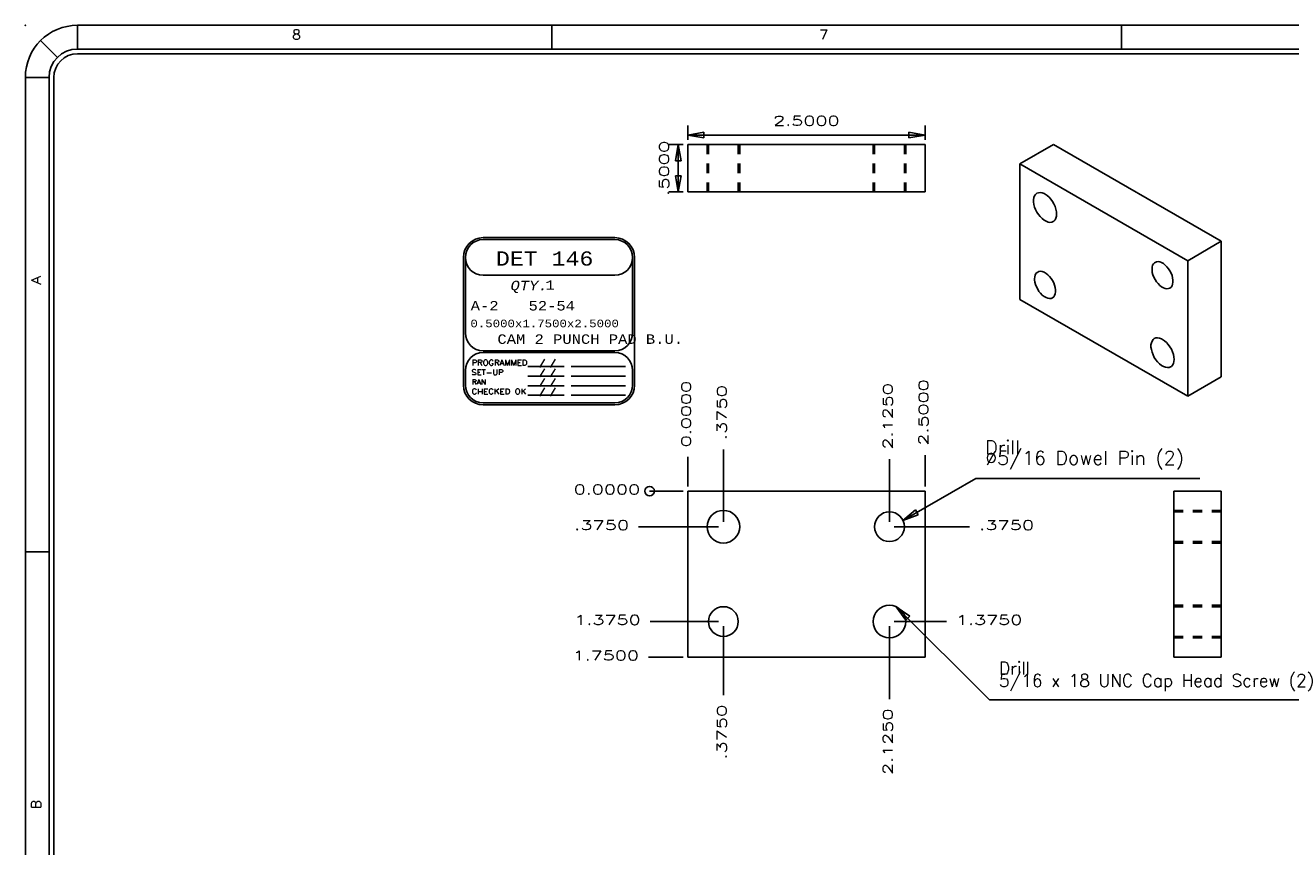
# Model space of a CAD drawing. Header units: inches. Extents: x 3 to 289, y 4 to 291.
# Tile 93 of 256: x 64.62 to 77.96, y 79.83 to 88.49. Entities that reach past the tile are written whole.
import ezdxf
from ezdxf.enums import TextEntityAlignment as Align

# ---------------------------------------------------------------- set-up
doc = ezdxf.new("R2010")
doc.units = ezdxf.units.IN
doc.header["$LTSCALE"] = 0.5
doc.header["$MEASUREMENT"] = 0
doc.linetypes.add('HIDDEN', pattern=[0.225, 0.15, -0.075])
for name, color, linetype in [('DIE', 7, 'Continuous'), ('MFB', 7, 'Continuous'), ('PLOTVIEW1', 7, 'Continuous')]:
    doc.layers.add(name, color=color, linetype=linetype)
doc.styles.add('VERO0-Simplex', font='simplex_.ttf')
doc.styles.add('VERO2-Courier New', font='cour.ttf')
doc.styles.add('VERO3-RomanS', font='romans__.ttf')
doc.styles.add('VERO5-RomanD', font='romand__.ttf')
doc.styles.add('VERO8-Courier New', font='couri.ttf')

# ---------------------------------------------------------------- blocks, each defined once
blk = doc.blocks.new('ArrowheadClosed')
at = {"color": 0}
for p, q in [((0, 0), (-1, 0.176)), ((-1, 0.176), (-1, -0.176)), ((-1, -0.176), (0, 0))]:
    blk.add_line(p, q, dxfattribs=at)
blk = doc.blocks.new('ArrowheadCircle')
at = {"color": 0}
blk.add_line((-0.5, 0), (-1, 0), dxfattribs=at)
blk.add_circle((0, 0), 0.5, dxfattribs=at)

msp = doc.modelspace()

# ---------------------------------------------------------------- linework, layer by layer
at = {"layer": 'DIE', "color": 56, "linetype": 'Continuous'}
for p, q in [((71.606, 87.283), (71.606, 87.433)), ((74.106, 87.283), (74.106, 87.433)), ((71.556, 87.233), (71.406, 87.233)), ((71.506, 86.733), (71.506, 87.233)), ((71.606, 87.333), (74.106, 87.333)), ((71.556, 86.733), (71.406, 86.733))]:
    msp.add_line(p, q, dxfattribs=at)
at = {"layer": 'DIE', "color": 9, "linetype": 'Continuous'}
for p, q in [((71.606, 87.233), (74.106, 87.233)), ((71.606, 87.233), (71.606, 86.733)), ((74.106, 87.233), (74.106, 86.733)), ((75.459, 87.233), (75.106, 87.029)), ((75.459, 87.233), (77.227, 86.213)), ((75.106, 87.029), (76.874, 86.009)), ((75.106, 85.6), (75.106, 87.029)), ((71.606, 86.733), (74.106, 86.733)), ((75.254, 86.674), (75.261, 86.693)), ((75.261, 86.693), (75.271, 86.708)), ((75.271, 86.708), (75.285, 86.719)), ((75.285, 86.719), (75.301, 86.725)), ((75.301, 86.725), (75.32, 86.727)), ((75.32, 86.727), (75.34, 86.724)), ((75.34, 86.724), (75.36, 86.716)), ((75.36, 86.716), (75.371, 86.71)), ((75.371, 86.71), (75.392, 86.696)), ((75.392, 86.696), (75.413, 86.678)), ((75.413, 86.678), (75.432, 86.657)), ((75.25, 86.652), (75.254, 86.674)), ((75.25, 86.628), (75.25, 86.652)), ((75.254, 86.602), (75.25, 86.628)), ((75.261, 86.574), (75.254, 86.602)), ((75.271, 86.547), (75.261, 86.574)), ((75.285, 86.52), (75.271, 86.547)), ((75.432, 86.657), (75.449, 86.632)), ((75.449, 86.632), (75.464, 86.607)), ((75.464, 86.607), (75.476, 86.579)), ((75.476, 86.579), (75.485, 86.552)), ((75.485, 86.552), (75.491, 86.525)), ((75.301, 86.495), (75.285, 86.52)), ((75.32, 86.473), (75.301, 86.495)), ((75.34, 86.453), (75.32, 86.473)), ((75.36, 86.436), (75.34, 86.453)), ((75.382, 86.424), (75.36, 86.436)), ((75.402, 86.416), (75.382, 86.424)), ((75.422, 86.413), (75.402, 86.416)), ((75.441, 86.415), (75.422, 86.413)), ((75.457, 86.421), (75.441, 86.415)), ((75.464, 86.426), (75.457, 86.421)), ((75.476, 86.439), (75.464, 86.426)), ((75.485, 86.456), (75.476, 86.439)), ((75.491, 86.477), (75.485, 86.456)), ((75.491, 86.525), (75.493, 86.5)), ((75.493, 86.5), (75.491, 86.477)), ((77.227, 86.213), (76.874, 86.009)), ((77.227, 86.213), (77.227, 84.784)), ((76.874, 86.009), (76.874, 84.58)), ((75.275, 85.873), (75.286, 85.885)), ((75.286, 85.885), (75.293, 85.889)), ((75.293, 85.889), (75.307, 85.895)), ((75.307, 85.895), (75.324, 85.897)), ((75.324, 85.897), (75.342, 85.894)), ((75.342, 85.894), (75.361, 85.887)), ((75.361, 85.887), (75.381, 85.875)), ((75.381, 85.875), (75.4, 85.861)), ((76.498, 85.92), (76.499, 85.941)), ((76.498, 85.908), (76.498, 85.92)), ((76.501, 85.884), (76.498, 85.908)), ((76.499, 85.941), (76.504, 85.96)), ((76.508, 85.86), (76.501, 85.884)), ((76.504, 85.96), (76.512, 85.975)), ((76.512, 85.975), (76.524, 85.987)), ((76.524, 85.987), (76.53, 85.991)), ((76.53, 85.991), (76.545, 85.997)), ((76.545, 85.997), (76.562, 85.999)), ((76.562, 85.999), (76.58, 85.996)), ((76.58, 85.996), (76.599, 85.989)), ((76.599, 85.989), (76.618, 85.978)), ((76.618, 85.978), (76.637, 85.963)), ((76.637, 85.963), (76.655, 85.945)), ((76.655, 85.945), (76.672, 85.924)), ((76.672, 85.924), (76.687, 85.901)), ((76.687, 85.901), (76.699, 85.877)), ((76.699, 85.877), (76.709, 85.852)), ((75.26, 85.818), (75.262, 85.839)), ((75.261, 85.806), (75.26, 85.818)), ((75.264, 85.782), (75.261, 85.806)), ((75.262, 85.839), (75.267, 85.857)), ((75.271, 85.757), (75.264, 85.782)), ((75.267, 85.857), (75.275, 85.873)), ((75.28, 85.733), (75.271, 85.757)), ((75.4, 85.861), (75.418, 85.843)), ((75.418, 85.843), (75.435, 85.822)), ((75.435, 85.822), (75.449, 85.799)), ((75.449, 85.799), (75.462, 85.775)), ((75.462, 85.775), (75.471, 85.75)), ((75.471, 85.75), (75.478, 85.725)), ((76.518, 85.835), (76.508, 85.86)), ((76.53, 85.81), (76.518, 85.835)), ((76.545, 85.787), (76.53, 85.81)), ((76.562, 85.767), (76.545, 85.787)), ((76.58, 85.749), (76.562, 85.767)), ((76.599, 85.734), (76.58, 85.749)), ((76.709, 85.744), (76.699, 85.73)), ((76.709, 85.852), (76.715, 85.827)), ((76.715, 85.761), (76.709, 85.744)), ((76.715, 85.827), (76.719, 85.803)), ((76.719, 85.781), (76.715, 85.761)), ((76.719, 85.803), (76.719, 85.781)), ((75.293, 85.708), (75.28, 85.733)), ((75.307, 85.685), (75.293, 85.708)), ((75.324, 85.665), (75.307, 85.685)), ((75.342, 85.646), (75.324, 85.665)), ((75.361, 85.632), (75.342, 85.646)), ((75.381, 85.62), (75.361, 85.632)), ((75.4, 85.613), (75.381, 85.62)), ((75.418, 85.611), (75.4, 85.613)), ((75.435, 85.612), (75.418, 85.611)), ((75.449, 85.618), (75.435, 85.612)), ((75.462, 85.628), (75.449, 85.618)), ((75.471, 85.641), (75.462, 85.628)), ((75.478, 85.659), (75.471, 85.641)), ((75.478, 85.725), (75.481, 85.701)), ((75.481, 85.679), (75.478, 85.659)), ((75.481, 85.701), (75.481, 85.679)), ((76.618, 85.723), (76.599, 85.734)), ((76.637, 85.715), (76.618, 85.723)), ((76.655, 85.713), (76.637, 85.715)), ((76.672, 85.714), (76.655, 85.713)), ((76.687, 85.72), (76.672, 85.714)), ((76.699, 85.73), (76.687, 85.72)), ((76.874, 84.58), (75.106, 85.6)), ((76.487, 85.121), (76.491, 85.143)), ((76.487, 85.097), (76.487, 85.121)), ((76.491, 85.071), (76.487, 85.097)), ((76.491, 85.143), (76.498, 85.162)), ((76.498, 85.162), (76.509, 85.177)), ((76.509, 85.177), (76.522, 85.188)), ((76.522, 85.188), (76.539, 85.194)), ((76.539, 85.194), (76.557, 85.196)), ((76.557, 85.196), (76.577, 85.193)), ((76.577, 85.193), (76.598, 85.185)), ((76.598, 85.185), (76.608, 85.179)), ((76.608, 85.179), (76.63, 85.165)), ((76.63, 85.165), (76.65, 85.147)), ((76.65, 85.147), (76.669, 85.126)), ((76.669, 85.126), (76.687, 85.102)), ((76.687, 85.102), (76.702, 85.076)), ((76.702, 85.076), (76.714, 85.049)), ((76.498, 85.043), (76.491, 85.071)), ((76.509, 85.016), (76.498, 85.043)), ((76.522, 84.99), (76.509, 85.016)), ((76.539, 84.964), (76.522, 84.99)), ((76.557, 84.942), (76.539, 84.964)), ((76.714, 85.049), (76.723, 85.021)), ((76.723, 85.021), (76.728, 84.994)), ((76.728, 84.946), (76.723, 84.925)), ((76.728, 84.994), (76.73, 84.969)), ((76.73, 84.969), (76.728, 84.946)), ((76.577, 84.922), (76.557, 84.942)), ((76.598, 84.905), (76.577, 84.922)), ((76.619, 84.893), (76.598, 84.905)), ((76.64, 84.885), (76.619, 84.893)), ((76.66, 84.882), (76.64, 84.885)), ((76.678, 84.884), (76.66, 84.882)), ((76.694, 84.89), (76.678, 84.884)), ((76.702, 84.895), (76.694, 84.89)), ((76.714, 84.908), (76.702, 84.895)), ((76.723, 84.925), (76.714, 84.908)), ((77.227, 84.784), (76.874, 84.58)), ((71.606, 81.83), (71.606, 83.58)), ((71.606, 83.58), (74.106, 83.58)), ((74.106, 83.58), (74.106, 81.83)), ((77.227, 83.58), (76.727, 83.58)), ((76.727, 83.58), (76.727, 81.83)), ((77.227, 83.58), (77.227, 81.83)), ((74.106, 81.83), (71.606, 81.83)), ((77.227, 81.83), (76.727, 81.83))]:
    msp.add_line(p, q, dxfattribs=at)
at = {"layer": 'DIE', "color": 254, "linetype": 'HIDDEN'}
for p, q in [((71.809, 87.233), (71.809, 86.733)), ((71.824, 87.233), (71.824, 86.733)), ((72.138, 86.733), (72.138, 87.233)), ((72.153, 86.733), (72.153, 87.233)), ((73.559, 87.233), (73.559, 86.733)), ((73.574, 87.233), (73.574, 86.733)), ((73.888, 86.733), (73.888, 87.233)), ((73.903, 86.733), (73.903, 87.233)), ((77.227, 83.377), (76.727, 83.377)), ((77.227, 83.362), (76.727, 83.362)), ((76.727, 83.048), (77.227, 83.048)), ((76.727, 83.033), (77.227, 83.033)), ((77.227, 82.377), (76.727, 82.377)), ((77.227, 82.362), (76.727, 82.362)), ((76.727, 82.048), (77.227, 82.048)), ((76.727, 82.033), (77.227, 82.033))]:
    msp.add_line(p, q, dxfattribs=at)
at = {"layer": 'DIE', "color": 9, "linetype": 'Continuous', "extrusion": (0, 0, -1)}
for centre, radius in [((-71.981, 83.205), 0.172), ((-73.731, 83.205), 0.157), ((-71.981, 82.205), 0.157), ((-73.731, 82.205), 0.172)]:
    msp.add_circle(centre, radius, dxfattribs=at)
at = {"layer": 'MFB', "color": 56, "linetype": 'Continuous'}
for p, q in [((71.981, 84.017), (71.981, 83.917)), ((71.606, 83.942), (71.606, 83.851)), ((71.981, 83.917), (71.981, 83.717)), ((73.731, 83.918), (73.731, 83.818)), ((74.106, 83.959), (74.106, 83.769)), ((71.606, 83.851), (71.606, 83.761)), ((71.606, 83.761), (71.606, 83.67)), ((73.731, 83.818), (73.731, 83.618)), ((74.106, 83.769), (74.106, 83.675)), ((71.606, 83.67), (71.606, 83.63)), ((71.981, 83.717), (71.981, 83.255)), ((73.731, 83.618), (73.731, 83.255)), ((73.873, 83.27), (74.641, 83.714)), ((74.106, 83.675), (74.106, 83.63)), ((74.641, 83.714), (77.001, 83.714)), ((71.204, 83.58), (71.304, 83.58)), ((71.304, 83.58), (71.405, 83.58)), ((71.405, 83.58), (71.505, 83.58)), ((71.505, 83.58), (71.556, 83.58)), ((71.088, 83.205), (71.188, 83.205)), ((71.188, 83.205), (71.388, 83.205)), ((71.388, 83.205), (71.931, 83.205)), ((74.276, 83.205), (73.781, 83.205)), ((74.476, 83.205), (74.276, 83.205)), ((74.576, 83.205), (74.476, 83.205)), ((73.803, 82.361), (74.784, 81.38)), ((71.21, 82.205), (71.31, 82.205)), ((71.31, 82.205), (71.51, 82.205)), ((71.51, 82.205), (71.931, 82.205)), ((71.981, 81.729), (71.981, 82.155)), ((73.731, 81.688), (73.731, 82.155)), ((74.032, 82.205), (73.781, 82.205)), ((74.232, 82.205), (74.032, 82.205)), ((74.332, 82.205), (74.232, 82.205)), ((71.192, 81.83), (71.399, 81.83)), ((71.399, 81.83), (71.502, 81.83)), ((71.502, 81.83), (71.556, 81.83)), ((71.981, 81.529), (71.981, 81.729)), ((73.731, 81.488), (73.731, 81.688)), ((71.981, 81.429), (71.981, 81.529)), ((73.731, 81.388), (73.731, 81.488)), ((74.784, 81.38), (78.704, 81.38))]:
    msp.add_line(p, q, dxfattribs=at)
at = {"layer": 'PLOTVIEW1', "color": 97, "linetype": 'Continuous'}
for p, q in [((111.175, 88.49), (65.175, 88.49)), ((65.175, 88.24), (65.175, 88.49)), ((70.175, 88.49), (70.175, 88.24)), ((76.175, 88.49), (76.175, 88.24)), ((64.963, 88.152), (64.786, 88.329)), ((111.175, 88.24), (65.175, 88.24)), ((111.175, 88.19), (65.175, 88.19)), ((64.625, 87.94), (64.625, 53.94)), ((64.875, 87.94), (64.625, 87.94)), ((64.875, 87.94), (64.875, 53.94)), ((64.925, 87.94), (64.925, 53.94)), ((64.875, 82.94), (64.625, 82.94))]:
    msp.add_line(p, q, dxfattribs=at)
at = {"layer": 'PLOTVIEW1', "color": 7, "linetype": 'Continuous'}
for p, q in [((70.837, 86.252), (69.45, 86.252)), ((70.837, 86.231), (69.45, 86.231)), ((69.241, 86.043), (69.241, 84.698)), ((69.262, 86.043), (69.262, 85.247)), ((71.025, 85.247), (71.025, 86.043)), ((71.046, 84.698), (71.046, 86.043)), ((69.45, 85.856), (70.837, 85.856)), ((69.45, 85.059), (70.837, 85.059)), ((70.837, 85.04), (69.45, 85.04)), ((69.262, 84.853), (69.262, 84.698)), ((69.921, 84.894), (70.302, 84.894)), ((70.378, 84.894), (70.949, 84.894)), ((71.025, 84.698), (71.025, 84.853)), ((69.921, 84.792), (70.302, 84.792)), ((69.921, 84.691), (70.302, 84.691)), ((70.378, 84.792), (70.949, 84.792)), ((70.378, 84.691), (70.949, 84.691)), ((69.921, 84.59), (70.302, 84.59)), ((70.378, 84.59), (70.949, 84.59)), ((69.45, 84.511), (70.837, 84.511)), ((69.45, 84.49), (70.837, 84.49))]:
    msp.add_line(p, q, dxfattribs=at)
at = {"layer": 'PLOTVIEW1', "color": 97, "linetype": 'Continuous'}
for radius in [0.55, 0.3, 0.25]:
    msp.add_arc((65.175, 87.94), radius, 90, 180, dxfattribs=at)
at = {"layer": 'PLOTVIEW1', "color": 7, "linetype": 'Continuous'}
for centre, radius, start, end in [((69.45, 86.043), 0.209, 90, 180), ((69.45, 86.043), 0.188, 90, 180), ((69.45, 86.043), 0.188, 90, 270), ((70.837, 86.043), 0.209, 0, 90), ((70.837, 86.043), 0.188, 0, 90), ((70.837, 86.043), 0.188, 270, 90), ((69.45, 85.247), 0.188, 180, 270), ((70.837, 85.247), 0.188, 270, 0), ((69.45, 84.853), 0.188, 90, 180), ((70.837, 84.853), 0.188, 0, 90), ((69.45, 84.698), 0.209, 180, 270), ((69.45, 84.698), 0.188, 180, 270), ((70.837, 84.698), 0.188, 270, 0), ((70.837, 84.698), 0.209, 270, 0)]:
    msp.add_arc(centre, radius, start, end, dxfattribs=at)
at = {"layer": 'PLOTVIEW1', "color": 97, "linetype": 'Continuous'}
msp.add_point((64.625, 88.49), dxfattribs=at)

# ---------------------------------------------------------------- block references
at = {"layer": 'DIE', "color": 56, "linetype": 'Continuous', "extrusion": (0, 0, -1), "xscale": 0.170138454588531, "yscale": 0.170138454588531, "zscale": 0.170138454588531}
msp.add_blockref('ArrowheadClosed', (-71.606, 87.333), dxfattribs=at)
at = {"layer": 'DIE', "color": 56, "linetype": 'Continuous', "xscale": 0.170138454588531, "yscale": 0.170138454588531, "zscale": 0.170138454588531}
msp.add_blockref('ArrowheadClosed', (74.106, 87.333), dxfattribs=at)
at = {"layer": 'DIE', "color": 56, "linetype": 'Continuous', "xscale": 0.170138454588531, "yscale": 0.170138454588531, "zscale": 0.170138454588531, "rotation": 90}
msp.add_blockref('ArrowheadClosed', (71.506, 87.233), dxfattribs=at)
at = {"layer": 'DIE', "color": 56, "linetype": 'Continuous', "extrusion": (0, 0, -1), "xscale": 0.170138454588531, "yscale": 0.170138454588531, "zscale": 0.170138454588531, "rotation": 270}
msp.add_blockref('ArrowheadClosed', (-71.506, 86.733), dxfattribs=at)
at = {"layer": 'MFB', "color": 56, "linetype": 'Continuous', "extrusion": (0, 0, -1), "xscale": 0.1, "yscale": 0.1, "zscale": 0.1}
msp.add_blockref('ArrowheadCircle', (-71.204, 83.58), dxfattribs=at)
at = {"layer": 'MFB', "color": 56, "linetype": 'Continuous', "extrusion": (0, 0, -1), "xscale": 0.170138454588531, "yscale": 0.170138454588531, "zscale": 0.170138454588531}
for p, rotation in [((-73.873, 83.27), 329.9999999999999), ((-73.803, 82.361), 45)]:
    msp.add_blockref('ArrowheadClosed', p, dxfattribs=dict(at, rotation=rotation))

# ---------------------------------------------------------------- texts
at = {"layer": 'DIE', "color": 230, "linetype": 'Continuous', "style": 'VERO0-Simplex', "width": 1.358929}
msp.add_text('2.5000', height=0.1, dxfattribs=at).set_placement((72.506, 87.433), (73.206, 87.433), align=Align.FIT)
at = {"layer": 'DIE', "color": 230, "linetype": 'Continuous', "style": 'VERO0-Simplex', "width": 1.376302}
msp.add_text('.5000', height=0.1, rotation=90, dxfattribs=at).set_placement((71.406, 86.693), (71.406, 87.273), align=Align.FIT)
at = {"layer": 'MFB', "color": 7, "linetype": 'Continuous', "style": 'VERO0-Simplex'}
for s, width, p, p2 in [('0.0000', 1.358929, (71.639, 84.042), (71.639, 84.742)), ('.3750', 1.376302, (72.014, 84.117), (72.014, 84.697)), ('2.1250', 1.410379, (73.764, 84.018), (73.764, 84.718)), ('2.5000', 1.358929, (74.139, 84.059), (74.139, 84.759)), ('.3750', 1.376302, (72.014, 80.749), (72.014, 81.329)), ('2.1250', 1.410379, (73.764, 80.588), (73.764, 81.288))]:
    msp.add_text(s, height=0.1, rotation=90, dxfattribs=dict(at, width=width)).set_placement(p, p2, align=Align.FIT)
for s, width, p, p2 in [('0.0000', 1.358929, (70.404, 83.547), (71.104, 83.547)), ('.3750', 1.376302, (70.408, 83.172), (70.988, 83.172)), ('.3750', 1.376302, (74.676, 83.172), (75.256, 83.172)), ('1.3750', 1.410379, (70.41, 82.172), (71.11, 82.172)), ('1.3750', 1.410379, (74.432, 82.172), (75.132, 82.172)), ('1.7500', 1.410379, (70.392, 81.797), (71.092, 81.797))]:
    msp.add_text(s, height=0.1, dxfattribs=dict(at, width=width)).set_placement(p, p2, align=Align.FIT)
at = {"layer": 'MFB', "color": 7, "linetype": 'Continuous', "attachment_point": 1, "style": 'VERO0-Simplex'}
for s, insert, char_height, line_spacing_factor in [('Drill\\P%%c5/16 Dowel Pin (2)', (74.741, 84.114), 0.14625, 0.45625), ('Drill\\P5/16 x 18 UNC Cap Head Screw (2)', (74.884, 81.78), 0.13438, 0.575)]:
    msp.add_mtext(s, dxfattribs=dict(at, insert=insert, char_height=char_height, line_spacing_factor=line_spacing_factor))
at = {"layer": 'PLOTVIEW1', "color": 56, "linetype": 'Continuous', "style": 'VERO5-RomanD', "width": 0.999731}
for s, p, p2 in [('8', (67.436, 88.342), (67.53, 88.342)), ('7', (72.991, 88.342), (73.085, 88.342))]:
    msp.add_text(s, height=0.1, dxfattribs=at).set_placement(p, p2, align=Align.FIT)
at = {"layer": 'PLOTVIEW1', "color": 7, "linetype": 'Continuous'}
for s, height, style, width, p, p2 in [('DET 146', 0.15, 'VERO2-Courier New', 0.931388, (69.584, 85.957), (70.611, 85.957)), ('QTY.', 0.1, 'VERO8-Courier New', 0.931388, (69.738, 85.697), (70.129, 85.697)), ('1', 0.1, 'VERO2-Courier New', 0.931388, (70.105, 85.702), (70.203, 85.702)), ('A-2', 0.1, 'VERO2-Courier New', 0.931388, (69.318, 85.484), (69.612, 85.484)), ('52-54', 0.1, 'VERO2-Courier New', 0.931388, (69.928, 85.484), (70.417, 85.484)), ('0.5000x1.7500x2.5000', 0.08, 'VERO2-Courier New', 0.931388, (69.315, 85.307), (70.88, 85.307)), ('CAM 2 PUNCH PAD B.U.', 0.1, 'VERO2-Courier New', 0.931388, (69.6, 85.132), (71.556, 85.132)), ('PROGRAMMED', 0.0575, 'VERO3-RomanS', 1.000726, (69.329, 84.905), (69.916, 84.905)), ('/ /', 0.0563, 'VERO3-RomanS', 0.999632, (70.039, 84.903), (70.215, 84.903)), ('SET-UP', 0.0565, 'VERO3-RomanS', 1.000387, (69.327, 84.804), (69.664, 84.804)), ('/ /', 0.0563, 'VERO3-RomanS', 0.999632, (70.039, 84.802), (70.215, 84.802)), ('RAN', 0.0516, 'VERO3-RomanS', 1.00058, (69.33, 84.705), (69.481, 84.705)), ('/ /', 0.0563, 'VERO3-RomanS', 0.999632, (70.039, 84.701), (70.215, 84.701)), ('CHECKED OK', 0.0548, 'VERO3-RomanS', 1.000182, (69.327, 84.603), (69.904, 84.603)), ('/ /', 0.0563, 'VERO3-RomanS', 0.999632, (70.039, 84.6), (70.215, 84.6))]:
    msp.add_text(s, height=height, dxfattribs=dict(at, style=style, width=width)).set_placement(p, p2, align=Align.FIT)
at = {"layer": 'PLOTVIEW1', "color": 56, "linetype": 'Continuous', "style": 'VERO5-RomanD', "width": 0.999731}
for s, p, p2 in [('A', (64.789, 85.756), (64.789, 85.85)), ('B', (64.789, 80.23), (64.789, 80.324))]:
    msp.add_text(s, height=0.1, rotation=90, dxfattribs=at).set_placement(p, p2, align=Align.FIT)

doc.saveas('drawing.dxf')
